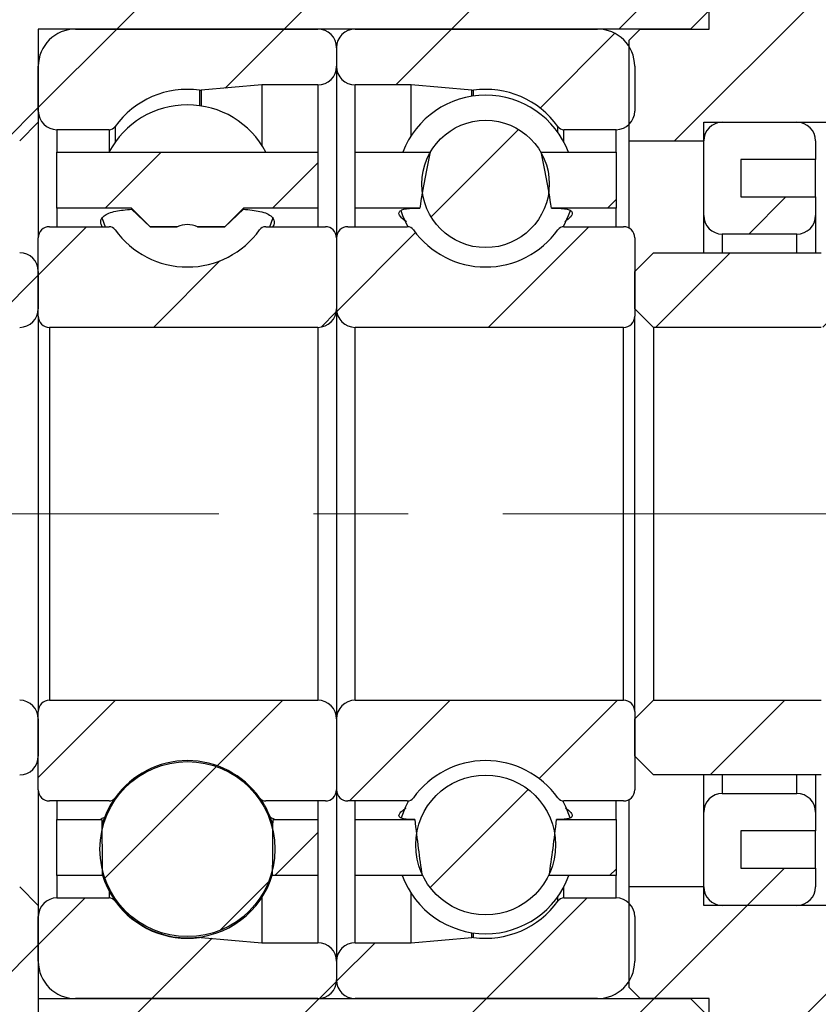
# Model space of a CAD drawing. Header units: millimetres. Extents: x 20 to 351, y 42 to 192.
# Tile 4 of 12: x 50 to 71, y 76 to 102. Entities that reach past the tile are written whole.
import ezdxf

# ---------------------------------------------------------------- set-up
doc = ezdxf.new("R2010")
doc.units = ezdxf.units.MM
doc.linetypes.add('CENTERX2', pattern=[20.32, 12.7, -2.54, 2.54, -2.54])
doc.layers.add('FORMAT', color=7, linetype='Continuous')
doc.styles.add('SLDTEXTSTYLE0', font='TXT', dxfattribs={"width": 0.75})
doc.dimstyles.new('SLDDIMSTYLE2', dxfattribs={"dimtxt": 3.5, "dimasz": 2.5, "dimexe": 0, "dimexo": 0.0625, "dimgap": 0.875, "dimtad": 1, "dimrnd": 1e-09, "dimzin": 12, "dimdsep": 46, "dimtxsty": 'SLDTEXTSTYLE0', "dimsah": 1, "dimcen": 0.09, "dimadec": 0, "dimazin": 3, "dimtfac": 1, "dimtmove": 0, "dimatfit": 0, "dimfxl": 1, "dimfrac": 2, "dimtolj": 1, "dimtzin": 12, "dimarcsym": 0})
doc.dimstyles.new('SLDDIMSTYLE4', dxfattribs={"dimtxt": 3.5, "dimasz": 2.5, "dimexe": 0, "dimexo": 0.0625, "dimgap": 0.875, "dimtad": 1, "dimdec": 1, "dimrnd": 1e-09, "dimzin": 12, "dimdsep": 46, "dimtxsty": 'SLDTEXTSTYLE0', "dimsah": 1, "dimcen": 0.09, "dimadec": 0, "dimazin": 3, "dimtfac": 1, "dimtdec": 1, "dimtmove": 0, "dimatfit": 0, "dimfxl": 1, "dimfrac": 2, "dimtolj": 1, "dimtzin": 12, "dimarcsym": 0})
doc.dimstyles.new('SLDDIMSTYLE5', dxfattribs={"dimtxt": 3.5, "dimasz": 2.5, "dimexe": 0, "dimexo": 0.0625, "dimgap": 0.875, "dimtad": 1, "dimdec": 1, "dimrnd": 1e-09, "dimzin": 12, "dimdsep": 46, "dimtxsty": 'SLDTEXTSTYLE0', "dimsah": 1, "dimcen": 0.09, "dimadec": 0, "dimazin": 3, "dimtfac": 1, "dimtdec": 1, "dimtofl": 0, "dimtmove": 0, "dimatfit": 3, "dimfxl": 1, "dimfrac": 2, "dimtolj": 1, "dimtzin": 12, "dimarcsym": 0})

# ---------------------------------------------------------------- blocks, each defined once
blk = doc.blocks.new('_D_12')
at = {"layer": 'FORMAT', "color": 7}
for p, q in [((72.459, 114.957), (72.459, 131.97)), ((79.959, 99.157), (79.959, 131.97)), ((72.459, 130.97), (66.959, 130.97)), ((72.459, 130.97), (79.959, 130.97)), ((79.959, 130.97), (85.459, 130.97))]:
    blk.add_line(p, q, dxfattribs=at)
for centre, start, end in [((79.088, 133.748), 153.4349, 206.5651), ((74.44, 133.748), 333.4349, 26.5651)]:
    blk.add_arc(centre, 6.212, start, end, dxfattribs=at)
for points in [[(72.459, 130.97), (69.959, 131.22), (69.959, 130.72)], [(79.959, 130.97), (82.459, 130.72), (82.459, 131.22)]]:
    blk.add_solid(points, dxfattribs=at)
at = {"layer": 'FORMAT', "color": 7, "insert": (73.531, 135.482), "char_height": 3.5, "attachment_point": 1, "style": 'SLDTEXTSTYLE0'}
blk.add_mtext('7.5', dxfattribs=at)
blk = doc.blocks.new('_D_16')
at = {"layer": 'FORMAT', "color": 7}
for p, q in [((50.459, 75.957), (50.459, 54.09)), ((45.459, 71.457), (45.459, 54.09)), ((45.459, 55.09), (39.898, 55.09)), ((45.459, 55.09), (50.459, 55.09)), ((50.459, 55.09), (55.959, 55.09))]:
    blk.add_line(p, q, dxfattribs=at)
for points in [[(45.459, 55.09), (42.959, 55.34), (42.959, 54.84)], [(50.459, 55.09), (52.959, 54.84), (52.959, 55.34)]]:
    blk.add_solid(points, dxfattribs=at)
at = {"layer": 'FORMAT', "color": 7, "insert": (39.898, 59.602), "char_height": 3.5, "attachment_point": 1, "style": 'SLDTEXTSTYLE0'}
blk.add_mtext('5', dxfattribs=at)
blk = doc.blocks.new('_D_19')
at = {"layer": 'FORMAT', "color": 7}
for p, q in [((79.959, 78.757), (79.959, 54.09)), ((50.459, 74.957), (50.459, 54.09)), ((50.459, 55.09), (79.959, 55.09))]:
    blk.add_line(p, q, dxfattribs=at)
for points in [[(50.459, 55.09), (52.959, 54.84), (52.959, 55.34)], [(79.959, 55.09), (77.459, 55.34), (77.459, 54.84)]]:
    blk.add_solid(points, dxfattribs=at)
at = {"layer": 'FORMAT', "color": 7, "insert": (59.096, 59.602), "char_height": 3.5, "attachment_point": 1, "style": 'SLDTEXTSTYLE0'}
blk.add_mtext('29.5', dxfattribs=at)

msp = doc.modelspace()

# ---------------------------------------------------------------- hatches: boundary and pattern name
at = {"linetype": 'Continuous', "lineweight": 18}
h = msp.add_hatch(dxfattribs=at)
h.set_pattern_fill('ANSI31', style=0)
h.paths.add_polyline_path([(45.45928, 99.95714), (45.95928, 99.45714), (49.45928, 99.45714), (49.45928, 98.95714), (49.95928, 98.95714), (50.45928, 99.45714), (50.45928, 101.95714), (67.95928, 101.95714), (68.45928, 102.45714), (68.45928, 107.20714), (67.95928, 107.70714), (62.95928, 107.70714), (62.45928, 107.20714), (62.45928, 105.95714), (45.95928, 105.95714), (45.45928, 105.45714)], flags=0)
h = msp.add_hatch(dxfattribs=at)
h.set_pattern_fill('ANSI31', style=0)
h.paths.add_polyline_path([(68.45928, 105.95714), (68.45928, 101.95714), (66.60928, 101.95714), (66.30928, 101.65714), (66.30928, 98.95714), (68.30928, 98.95714), (68.30928, 99.45714), (72.45928, 99.45714), (72.45928, 105.95714)], flags=0)
h = msp.add_hatch(dxfattribs=at)
h.set_pattern_fill('ANSI31', style=0)
edge = h.paths.add_edge_path(flags=0)
edge.add_arc((57.95928, 101.45714), 0.5, 0, 90)
edge.add_line((57.95928, 101.95714), (51.45928, 101.95714))
edge.add_arc((51.45928, 100.95714), 1, 90, 180)
edge.add_line((50.45928, 100.95714), (50.45928, 99.75714))
edge.add_arc((50.95928, 99.75714), 0.5, 180, 270)
edge.add_line((50.95928, 99.25714), (52.35861, 99.25714))
edge.add_arc((52.35861, 99.45714), 0.2, 270, 324.47108)
edge.add_arc((54.45928, 97.95714), 2.38125, 82.107253, 144.47108, ccw=False)
edge.add_arc((54.81374, 100.51394), 0.2, 262.107253, 275)
edge.add_line((54.83117, 100.3147), (56.45928, 100.45714))
edge.add_line((56.45928, 100.45714), (57.95928, 100.45714))
edge.add_arc((57.95928, 100.95714), 0.5, 270, 360)
edge.add_line((58.45928, 100.95714), (58.45928, 101.45714))
h = msp.add_hatch(dxfattribs=at)
h.set_pattern_fill('ANSI31', style=0)
edge = h.paths.add_edge_path(flags=0)
edge.add_arc((58.95928, 101.45714), 0.5, 90, 180)
edge.add_line((58.45928, 101.45714), (58.45928, 100.95714))
edge.add_arc((58.95928, 100.95714), 0.5, 180, 270)
edge.add_line((58.95928, 100.45714), (60.45928, 100.45714))
edge.add_line((60.45928, 100.45714), (62.0874, 100.3147))
edge.add_arc((62.10483, 100.51394), 0.2, 265, 277.892747)
edge.add_arc((62.45928, 97.95714), 2.38125, 35.52892, 97.892747, ccw=False)
edge.add_arc((64.55996, 99.45714), 0.2, 215.52892, 270)
edge.add_line((64.55996, 99.25714), (65.95928, 99.25714))
edge.add_arc((65.95928, 99.75714), 0.5, 270, 360)
edge.add_line((66.45928, 99.75714), (66.45928, 100.95714))
edge.add_arc((65.45928, 100.95714), 1, 0, 90)
edge.add_line((65.45928, 101.95714), (58.95928, 101.95714))
h = msp.add_hatch(dxfattribs=at)
h.set_pattern_fill('ANSI31', style=0)
edge = h.paths.add_edge_path(flags=0)
edge.add_arc((62.45928, 97.803), 1.7087, 0, 360)
h = msp.add_hatch(dxfattribs=at)
h.set_pattern_fill('ANSI31', style=0)
edge = h.paths.add_edge_path(flags=0)
edge.add_line((71.30928, 97.45714), (69.30928, 97.45714))
edge.add_line((69.30928, 97.45714), (69.30928, 98.45714))
edge.add_line((69.30928, 98.45714), (71.30928, 98.45714))
edge.add_line((71.30928, 98.45714), (71.30928, 98.95714))
edge.add_arc((70.80928, 98.95714), 0.5, 0, 90)
edge.add_line((70.80928, 99.45714), (68.80928, 99.45714))
edge.add_arc((68.80928, 98.95714), 0.5, 90, 180)
edge.add_line((68.30928, 98.95714), (68.30928, 96.95714))
edge.add_arc((68.80928, 96.95714), 0.5, 180, 270)
edge.add_line((68.80928, 96.45714), (70.80928, 96.45714))
edge.add_arc((70.80928, 96.95714), 0.5, 270, 360)
edge.add_line((71.30928, 96.95714), (71.30928, 97.45714))
h = msp.add_hatch(dxfattribs=at)
h.set_pattern_fill('ANSI31', style=0)
edge = h.paths.add_edge_path(flags=0)
edge.add_line((57.95928, 97.15714), (57.95928, 98.65714))
edge.add_line((57.95928, 98.65714), (50.95928, 98.65714))
edge.add_line((50.95928, 98.65714), (50.95928, 97.15714))
edge.add_line((50.95928, 97.15714), (52.95928, 97.15714))
edge.add_line((52.95928, 97.15714), (53.45928, 96.65714))
edge.add_line((53.45928, 96.65714), (54.18534, 96.65714))
edge.add_ellipse((54.45928, 88.95714), major_axis=(0, 7.75401), ratio=0.29984479, start_angle=-2.037559, end_angle=2.037559, ccw=False)
edge.add_line((54.73323, 96.65714), (55.45928, 96.65714))
edge.add_line((55.45928, 96.65714), (55.95928, 97.15714))
edge.add_line((55.95928, 97.15714), (57.95928, 97.15714))
h = msp.add_hatch(dxfattribs=at)
h.set_pattern_fill('ANSI31', style=0)
edge = h.paths.add_edge_path(flags=0)
edge.add_line((58.95928, 97.15714), (60.69231, 97.15714))
edge.add_ellipse((62.45928, 88.95714), major_axis=(0, 12.61662), ratio=0.18428074, start_angle=8.714014, end_angle=12.160415, ccw=False)
edge.add_line((60.97255, 98.65714), (58.95928, 98.65714))
edge.add_line((58.95928, 98.65714), (58.95928, 97.15714))
h = msp.add_hatch(dxfattribs=at)
h.set_pattern_fill('ANSI31', style=0)
edge = h.paths.add_edge_path(flags=0)
edge.add_line((65.95928, 97.15714), (65.95928, 98.65714))
edge.add_line((65.95928, 98.65714), (63.94602, 98.65714))
edge.add_ellipse((62.45928, 88.95714), major_axis=(0, 12.61662), ratio=0.18428074, start_angle=347.839585, end_angle=351.285986, ccw=False)
edge.add_line((64.22626, 97.15714), (65.95928, 97.15714))
h = msp.add_hatch(dxfattribs=at)
h.set_pattern_fill('ANSI31', style=0)
edge = h.paths.add_edge_path(flags=0)
edge.add_arc((50.75928, 94.25714), 0.3, 180, 270)
edge.add_line((50.75928, 93.95714), (57.95928, 93.95714))
edge.add_arc((57.95928, 94.45714), 0.5, 270, 360)
edge.add_line((58.45928, 94.45714), (58.45928, 96.35714))
edge.add_arc((58.15928, 96.35714), 0.3, 0, 90)
edge.add_line((58.15928, 96.65714), (56.55996, 96.65714))
edge.add_arc((56.55996, 96.45714), 0.2, 90, 144.47108)
edge.add_arc((54.45928, 97.95714), 2.38125, 215.52892, 324.47108, ccw=False)
edge.add_arc((52.35861, 96.45714), 0.2, 35.52892, 90)
edge.add_line((52.35861, 96.65714), (50.75928, 96.65714))
edge.add_arc((50.75928, 96.35714), 0.3, 90, 180)
edge.add_line((50.45928, 96.35714), (50.45928, 94.25714))
h = msp.add_hatch(dxfattribs=at)
h.set_pattern_fill('ANSI31', style=0)
edge = h.paths.add_edge_path(flags=0)
edge.add_arc((66.15928, 94.25714), 0.3, 270, 360)
edge.add_line((66.45928, 94.25714), (66.45928, 96.35714))
edge.add_arc((66.15928, 96.35714), 0.3, 0, 90)
edge.add_line((66.15928, 96.65714), (64.55996, 96.65714))
edge.add_arc((64.55996, 96.45714), 0.2, 90, 144.47108)
edge.add_arc((62.45928, 97.95714), 2.38125, 215.52892, 324.47108, ccw=False)
edge.add_arc((60.35861, 96.45714), 0.2, 35.52892, 90)
edge.add_line((60.35861, 96.65714), (58.75928, 96.65714))
edge.add_arc((58.75928, 96.35714), 0.3, 90, 180)
edge.add_line((58.45928, 96.35714), (58.45928, 94.45714))
edge.add_arc((58.95928, 94.45714), 0.5, 180, 270)
edge.add_line((58.95928, 93.95714), (66.15928, 93.95714))
h = msp.add_hatch(dxfattribs=at)
h.set_pattern_fill('ANSI31', style=0)
edge = h.paths.add_edge_path(flags=0)
edge.add_line((44.95928, 95.45714), (44.95928, 94.45714))
edge.add_line((44.95928, 94.45714), (45.45928, 93.95714))
edge.add_line((45.45928, 93.95714), (49.95928, 93.95714))
edge.add_arc((49.95928, 94.45714), 0.5, 270, 360)
edge.add_line((50.45928, 94.45714), (50.45928, 95.45714))
edge.add_arc((49.95928, 95.45714), 0.5, 0, 90)
edge.add_line((49.95928, 95.95714), (45.45928, 95.95714))
edge.add_line((45.45928, 95.95714), (44.95928, 95.45714))
h = msp.add_hatch(dxfattribs=at)
h.set_pattern_fill('ANSI31', style=0)
edge = h.paths.add_edge_path(flags=0)
edge.add_line((66.45928, 95.45714), (66.45928, 94.45714))
edge.add_line((66.45928, 94.45714), (66.95928, 93.95714))
edge.add_line((66.95928, 93.95714), (71.45928, 93.95714))
edge.add_arc((71.45928, 94.45714), 0.5, 270, 360)
edge.add_line((71.95928, 94.45714), (71.95928, 95.45714))
edge.add_arc((71.45928, 95.45714), 0.5, 0, 90)
edge.add_line((71.45928, 95.95714), (66.95928, 95.95714))
edge.add_line((66.95928, 95.95714), (66.45928, 95.45714))
h = msp.add_hatch(dxfattribs=at)
h.set_pattern_fill('ANSI31', style=0)
edge = h.paths.add_edge_path(flags=0)
edge.add_line((49.95928, 83.95714), (45.45928, 83.95714))
edge.add_line((45.45928, 83.95714), (44.95928, 83.45714))
edge.add_line((44.95928, 83.45714), (44.95928, 82.45714))
edge.add_line((44.95928, 82.45714), (45.45928, 81.95714))
edge.add_line((45.45928, 81.95714), (49.95928, 81.95714))
edge.add_arc((49.95928, 82.45714), 0.5, 270, 360)
edge.add_line((50.45928, 82.45714), (50.45928, 83.45714))
edge.add_arc((49.95928, 83.45714), 0.5, 0, 90)
h = msp.add_hatch(dxfattribs=at)
h.set_pattern_fill('ANSI31', style=0)
edge = h.paths.add_edge_path(flags=0)
edge.add_arc((50.75928, 83.65714), 0.3, 90, 180)
edge.add_line((50.45928, 83.65714), (50.45928, 81.55714))
edge.add_arc((50.75928, 81.55714), 0.3, 180, 270)
edge.add_line((50.75928, 81.25714), (52.35861, 81.25714))
edge.add_arc((52.35861, 81.45714), 0.2, 270, 324.47108)
edge.add_arc((54.45928, 79.95714), 2.38125, 35.52892, 144.47108, ccw=False)
edge.add_arc((56.55996, 81.45714), 0.2, 215.52892, 270)
edge.add_line((56.55996, 81.25714), (58.15928, 81.25714))
edge.add_arc((58.15928, 81.55714), 0.3, 270, 360)
edge.add_line((58.45928, 81.55714), (58.45928, 83.45714))
edge.add_arc((57.95928, 83.45714), 0.5, 0, 90)
edge.add_line((57.95928, 83.95714), (50.75928, 83.95714))
h = msp.add_hatch(dxfattribs=at)
h.set_pattern_fill('ANSI31', style=0)
edge = h.paths.add_edge_path(flags=0)
edge.add_arc((66.15928, 83.65714), 0.3, 0, 90)
edge.add_line((66.15928, 83.95714), (58.95928, 83.95714))
edge.add_arc((58.95928, 83.45714), 0.5, 90, 180)
edge.add_line((58.45928, 83.45714), (58.45928, 81.55714))
edge.add_arc((58.75928, 81.55714), 0.3, 180, 270)
edge.add_line((58.75928, 81.25714), (60.35861, 81.25714))
edge.add_arc((60.35861, 81.45714), 0.2, 270, 324.47108)
edge.add_arc((62.45928, 79.95714), 2.38125, 35.52892, 144.47108, ccw=False)
edge.add_arc((64.55996, 81.45714), 0.2, 215.52892, 270)
edge.add_line((64.55996, 81.25714), (66.15928, 81.25714))
edge.add_arc((66.15928, 81.55714), 0.3, 270, 360)
edge.add_line((66.45928, 81.55714), (66.45928, 83.65714))
h = msp.add_hatch(dxfattribs=at)
h.set_pattern_fill('ANSI31', style=0)
edge = h.paths.add_edge_path(flags=0)
edge.add_line((71.45928, 83.95714), (66.95928, 83.95714))
edge.add_line((66.95928, 83.95714), (66.45928, 83.45714))
edge.add_line((66.45928, 83.45714), (66.45928, 82.45714))
edge.add_line((66.45928, 82.45714), (66.95928, 81.95714))
edge.add_line((66.95928, 81.95714), (71.45928, 81.95714))
edge.add_arc((71.45928, 82.45714), 0.5, 270, 360)
edge.add_line((71.95928, 82.45714), (71.95928, 83.45714))
edge.add_arc((71.45928, 83.45714), 0.5, 0, 90)
h = msp.add_hatch(dxfattribs=at)
h.set_pattern_fill('ANSI31', style=0)
edge = h.paths.add_edge_path(flags=0)
edge.add_arc((54.45928, 79.96606), 2.3473, 0, 360)
h = msp.add_hatch(dxfattribs=at)
h.set_pattern_fill('ANSI31', style=0)
edge = h.paths.add_edge_path(flags=0)
edge.add_arc((62.45928, 80.0775), 1.87574, 0, 360)
h = msp.add_hatch(dxfattribs=at)
h.set_pattern_fill('ANSI31', style=0)
edge = h.paths.add_edge_path(flags=0)
edge.add_line((69.30928, 80.45714), (71.30928, 80.45714))
edge.add_line((71.30928, 80.45714), (71.30928, 80.95714))
edge.add_arc((70.80928, 80.95714), 0.5, 0, 90)
edge.add_line((70.80928, 81.45714), (68.80928, 81.45714))
edge.add_arc((68.80928, 80.95714), 0.5, 90, 180)
edge.add_line((68.30928, 80.95714), (68.30928, 78.95714))
edge.add_arc((68.80928, 78.95714), 0.5, 180, 270)
edge.add_line((68.80928, 78.45714), (70.80928, 78.45714))
edge.add_arc((70.80928, 78.95714), 0.5, 270, 360)
edge.add_line((71.30928, 78.95714), (71.30928, 79.45714))
edge.add_line((71.30928, 79.45714), (69.30928, 79.45714))
edge.add_line((69.30928, 79.45714), (69.30928, 80.45714))
h = msp.add_hatch(dxfattribs=at)
h.set_pattern_fill('ANSI31', style=0)
edge = h.paths.add_edge_path(flags=0)
edge.add_line((50.95928, 80.75714), (50.95928, 79.25714))
edge.add_line((50.95928, 79.25714), (52.17474, 79.25714))
edge.add_ellipse((54.45928, 88.95714), major_axis=(0, -52.22234), ratio=0.04452118, start_angle=344.356723, end_angle=346.747236, ccw=False)
edge.add_line((52.16313, 80.75714), (50.95928, 80.75714))
h = msp.add_hatch(dxfattribs=at)
h.set_pattern_fill('ANSI31', style=0)
edge = h.paths.add_edge_path(flags=0)
edge.add_line((57.95928, 80.75714), (56.75544, 80.75714))
edge.add_ellipse((54.45928, 88.95714), major_axis=(0, -52.22234), ratio=0.04452118, start_angle=13.252764, end_angle=15.643277, ccw=False)
edge.add_line((56.74383, 79.25714), (57.95928, 79.25714))
edge.add_line((57.95928, 79.25714), (57.95928, 80.75714))
h = msp.add_hatch(dxfattribs=at)
h.set_pattern_fill('ANSI31', style=0)
edge = h.paths.add_edge_path(flags=0)
edge.add_line((60.55686, 80.75714), (58.95928, 80.75714))
edge.add_line((58.95928, 80.75714), (58.95928, 79.25714))
edge.add_line((58.95928, 79.25714), (60.75462, 79.25714))
edge.add_ellipse((62.45928, 88.95714), major_axis=(0, -14.26421), ratio=0.16299534, start_angle=346.938271, end_angle=350.032682, ccw=False)
h = msp.add_hatch(dxfattribs=at)
h.set_pattern_fill('ANSI31', style=0)
edge = h.paths.add_edge_path(flags=0)
edge.add_line((65.95928, 79.25714), (65.95928, 80.75714))
edge.add_line((65.95928, 80.75714), (64.36171, 80.75714))
edge.add_ellipse((62.45928, 88.95714), major_axis=(0, -14.26421), ratio=0.16299534, start_angle=9.967318, end_angle=13.061729, ccw=False)
edge.add_line((64.16395, 79.25714), (65.95928, 79.25714))
h = msp.add_hatch(dxfattribs=at)
h.set_pattern_fill('ANSI31', style=0)
h.paths.add_polyline_path([(49.45928, 78.95714), (49.45928, 78.45714), (45.95928, 78.45714), (45.45928, 77.95714), (45.45928, 72.45714), (45.95928, 71.95714), (62.45928, 71.95714), (62.45928, 70.70714), (62.95928, 70.20714), (67.95928, 70.20714), (68.45928, 70.70714), (68.45928, 75.45714), (67.95928, 75.95714), (50.45928, 75.95714), (50.45928, 78.45714), (49.95928, 78.95714)], flags=0)
h = msp.add_hatch(dxfattribs=at)
h.set_pattern_fill('ANSI31', style=0)
h.paths.add_polyline_path([(68.45928, 75.95714), (68.45928, 71.95714), (72.45928, 71.95714), (72.45928, 78.45714), (68.30928, 78.45714), (68.30928, 78.95714), (66.30928, 78.95714), (66.30928, 76.25714), (66.60928, 75.95714)], flags=0)
h = msp.add_hatch(dxfattribs=at)
h.set_pattern_fill('ANSI31', style=0)
edge = h.paths.add_edge_path(flags=0)
edge.add_arc((57.95928, 76.45714), 0.5, 270, 360)
edge.add_line((58.45928, 76.45714), (58.45928, 76.95714))
edge.add_arc((57.95928, 76.95714), 0.5, 360, 450)
edge.add_line((57.95928, 77.45714), (56.45928, 77.45714))
edge.add_line((56.45928, 77.45714), (54.83117, 77.59958))
edge.add_arc((54.81374, 77.40034), 0.2, 85, 97.892747)
edge.add_arc((54.45928, 79.95714), 2.38125, 215.52892, 277.892747, ccw=False)
edge.add_arc((52.35861, 78.45714), 0.2, 35.52892, 90)
edge.add_line((52.35861, 78.65714), (50.95928, 78.65714))
edge.add_arc((50.95928, 78.15714), 0.5, 90, 180)
edge.add_line((50.45928, 78.15714), (50.45928, 76.95714))
edge.add_arc((51.45928, 76.95714), 1, 180, 270)
edge.add_line((51.45928, 75.95714), (57.95928, 75.95714))
h = msp.add_hatch(dxfattribs=at)
h.set_pattern_fill('ANSI31', style=0)
edge = h.paths.add_edge_path(flags=0)
edge.add_arc((58.95928, 76.45714), 0.5, 180, 270)
edge.add_line((58.95928, 75.95714), (65.45928, 75.95714))
edge.add_arc((65.45928, 76.95714), 1, 270, 360)
edge.add_line((66.45928, 76.95714), (66.45928, 78.15714))
edge.add_arc((65.95928, 78.15714), 0.5, 0, 90)
edge.add_line((65.95928, 78.65714), (64.55996, 78.65714))
edge.add_arc((64.55996, 78.45714), 0.2, 90, 144.47108)
edge.add_arc((62.45928, 79.95714), 2.38125, 262.107253, 324.47108, ccw=False)
edge.add_arc((62.10483, 77.40034), 0.2, 82.107253, 95)
edge.add_line((62.0874, 77.59958), (60.45928, 77.45714))
edge.add_line((60.45928, 77.45714), (58.95928, 77.45714))
edge.add_arc((58.95928, 76.95714), 0.5, 90, 180)
edge.add_line((58.45928, 76.95714), (58.45928, 76.45714))

# ---------------------------------------------------------------- linework, layer by layer
at = {"color": 7, "linetype": 'Continuous', "lineweight": 25}
for p, q in [((68.45928, 101.95714), (68.45928, 105.95714)), ((67.95928, 101.95714), (68.45928, 102.45714)), ((67.95928, 101.95714), (50.45929, 101.95714)), ((50.45929, 101.95714), (50.45929, 99.45714)), ((51.45928, 101.95714), (57.95928, 101.95714)), ((58.95928, 101.95714), (65.45928, 101.95714)), ((66.60928, 101.95714), (66.30928, 101.65714)), ((66.60928, 101.95714), (68.45928, 101.95714)), ((66.30928, 98.95714), (66.30928, 101.65714)), ((58.45928, 101.45714), (58.45928, 100.95714)), ((50.45929, 99.75714), (50.45929, 100.95714)), ((58.45928, 100.95714), (58.45928, 96.35714)), ((66.45928, 100.95714), (66.45928, 99.75714)), ((56.45928, 100.45714), (54.83117, 100.3147)), ((56.45928, 100.45714), (56.45928, 98.83545)), ((57.95928, 100.45714), (56.45928, 100.45714)), ((60.45928, 100.45714), (58.95928, 100.45714)), ((60.45928, 99.09542), (60.45928, 100.45714)), ((62.0874, 100.3147), (60.45928, 100.45714)), ((49.95928, 98.95714), (50.45929, 99.45714)), ((50.45929, 99.45714), (50.45929, 96.35714)), ((68.30928, 99.45714), (72.45928, 99.45714)), ((68.30928, 98.95714), (68.30928, 99.45714)), ((68.80928, 99.45714), (70.80928, 99.45714)), ((52.35861, 99.25714), (50.95928, 99.25714)), ((65.95928, 99.25714), (64.55996, 99.25714)), ((66.30928, 98.95714), (68.30928, 98.95714)), ((66.30928, 96.61695), (66.30928, 98.95714)), ((68.30928, 96.95714), (68.30928, 98.95714)), ((71.30928, 98.95714), (71.30928, 98.45714)), ((50.95928, 98.65714), (57.95928, 98.65714)), ((50.95928, 97.15714), (50.95928, 98.65714)), ((57.95928, 98.65714), (57.95928, 97.15714)), ((58.95928, 98.65714), (60.97255, 98.65714)), ((58.95928, 97.15714), (58.95928, 98.65714)), ((63.94602, 98.65714), (65.95928, 98.65714)), ((65.95928, 98.65714), (65.95928, 97.15714)), ((71.30928, 98.45714), (69.30928, 98.45714)), ((69.30928, 98.45714), (69.30928, 97.45714)), ((71.30928, 97.45714), (71.30928, 98.45714)), ((69.30928, 97.45714), (71.30928, 97.45714)), ((71.30928, 97.45714), (71.30928, 96.95714)), ((52.95928, 97.15714), (50.95928, 97.15714)), ((50.95928, 97.15714), (50.95928, 96.65714)), ((52.95928, 97.15714), (52.95928, 97.12672)), ((53.45928, 96.65714), (52.95928, 97.15714)), ((52.95928, 97.12672), (53.45928, 96.65402)), ((55.95928, 97.15714), (55.45928, 96.65714)), ((55.45928, 96.65402), (55.95928, 97.12672)), ((55.95928, 97.15714), (55.95928, 97.12672)), ((57.95928, 97.15714), (55.95928, 97.15714)), ((57.95928, 97.15714), (57.95928, 96.65714)), ((60.69231, 97.15714), (58.95928, 97.15714)), ((58.95928, 96.65714), (58.95928, 97.15714)), ((65.95928, 97.15714), (64.22626, 97.15714)), ((65.95928, 96.65714), (65.95928, 97.15714)), ((68.30928, 95.95714), (68.30928, 96.95714)), ((71.30928, 96.95714), (71.30928, 95.95714)), ((50.75928, 96.65714), (52.35861, 96.65714)), ((54.18534, 96.65714), (53.45928, 96.65714)), ((53.45928, 96.65714), (53.45928, 96.65402)), ((55.45928, 96.65714), (54.73323, 96.65714)), ((55.45928, 96.65714), (55.45928, 96.65402)), ((56.55996, 96.65714), (58.15928, 96.65714)), ((58.75928, 96.65714), (60.35861, 96.65714)), ((64.55996, 96.65714), (66.15928, 96.65714)), ((70.80928, 96.45714), (68.80928, 96.45714)), ((50.45929, 94.25714), (50.45929, 96.35714)), ((58.45928, 96.35714), (58.45928, 94.45714)), ((66.45928, 96.35714), (66.45928, 94.25714)), ((66.95928, 95.95714), (66.45928, 95.45714)), ((66.95928, 95.95714), (71.45928, 95.95714)), ((50.45929, 95.45714), (50.45929, 94.45714)), ((66.45928, 94.45714), (66.45928, 95.45714)), ((50.45929, 94.25714), (50.45929, 83.65714)), ((58.45928, 94.45714), (58.45928, 83.45714)), ((66.45928, 94.45714), (66.95928, 93.95714)), ((66.45928, 83.65714), (66.45928, 94.25714)), ((50.75928, 93.95714), (50.75928, 83.95714)), ((57.95928, 93.95714), (50.75928, 93.95714)), ((57.95928, 93.95714), (57.95928, 83.95714)), ((58.95928, 83.95714), (58.95928, 93.95714)), ((66.15928, 93.95714), (58.95928, 93.95714)), ((66.15928, 83.95714), (66.15928, 93.95714)), ((66.95928, 93.95714), (66.95928, 83.95714)), ((71.45928, 93.95714), (66.95928, 93.95714)), ((50.75928, 83.95714), (57.95928, 83.95714)), ((58.95928, 83.95714), (66.15928, 83.95714)), ((66.95928, 83.95714), (66.45928, 83.45714)), ((66.95928, 83.95714), (71.45928, 83.95714)), ((50.45929, 81.55714), (50.45929, 83.65714)), ((50.45929, 83.45714), (50.45929, 82.45714)), ((58.45928, 83.45714), (58.45928, 81.55714)), ((66.45928, 83.65714), (66.45928, 81.55714)), ((66.45928, 82.45714), (66.45928, 83.45714)), ((66.45928, 82.45714), (66.95928, 81.95714)), ((71.45928, 81.95714), (66.95928, 81.95714)), ((68.30928, 80.95714), (68.30928, 81.95714)), ((71.30928, 81.95714), (71.30928, 80.95714)), ((50.45929, 81.55714), (50.45929, 78.45714)), ((58.45928, 81.55714), (58.45928, 76.95714)), ((68.80928, 81.45714), (70.80928, 81.45714)), ((52.35861, 81.25714), (50.75928, 81.25714)), ((50.95928, 81.25714), (50.95928, 80.75714)), ((58.15928, 81.25714), (56.55996, 81.25714)), ((57.95928, 81.25714), (57.95928, 80.75714)), ((60.35861, 81.25714), (58.75928, 81.25714)), ((58.95928, 80.75714), (58.95928, 81.25714)), ((66.15928, 81.25714), (64.55996, 81.25714)), ((65.95928, 80.75714), (65.95928, 81.25714)), ((66.30928, 78.95714), (66.30928, 81.29733)), ((68.30928, 78.95714), (68.30928, 80.95714)), ((71.30928, 80.95714), (71.30928, 80.45714)), ((50.95928, 80.75714), (52.16312, 80.75714)), ((50.95928, 79.25714), (50.95928, 80.75714)), ((56.75544, 80.75714), (57.95928, 80.75714)), ((57.95928, 80.75714), (57.95928, 79.25714)), ((58.95928, 80.75714), (60.55686, 80.75714)), ((58.95928, 79.25714), (58.95928, 80.75714)), ((64.36171, 80.75714), (65.95928, 80.75714)), ((65.95928, 80.75714), (65.95928, 79.25714)), ((71.30928, 80.45714), (69.30928, 80.45714)), ((69.30928, 80.45714), (69.30928, 79.45714)), ((71.30928, 79.45714), (71.30928, 80.45714)), ((52.17474, 79.25714), (50.95928, 79.25714)), ((57.95928, 79.25714), (56.74382, 79.25714)), ((60.75462, 79.25714), (58.95928, 79.25714)), ((65.95928, 79.25714), (64.16395, 79.25714)), ((69.30928, 79.45714), (71.30928, 79.45714)), ((71.30928, 79.45714), (71.30928, 78.95714)), ((50.45929, 78.45714), (49.95928, 78.95714)), ((68.30928, 78.95714), (66.30928, 78.95714)), ((66.30928, 76.25714), (66.30928, 78.95714)), ((68.30928, 78.45714), (68.30928, 78.95714)), ((60.45928, 77.45714), (60.45928, 78.78508)), ((50.45929, 78.45714), (50.45929, 75.95714)), ((50.95928, 78.65714), (52.35861, 78.65714)), ((56.45928, 78.67364), (56.45928, 77.45714)), ((64.55996, 78.65714), (65.95928, 78.65714)), ((72.45928, 78.45714), (68.30928, 78.45714)), ((70.80928, 78.45714), (68.80928, 78.45714)), ((50.45929, 76.95714), (50.45929, 78.15714)), ((66.45928, 78.15714), (66.45928, 76.95714)), ((54.83117, 77.59958), (56.45928, 77.45714)), ((56.45928, 77.45714), (57.95928, 77.45714)), ((58.95928, 77.45714), (60.45928, 77.45714)), ((60.45928, 77.45714), (62.0874, 77.59958)), ((58.45928, 76.95714), (58.45928, 76.45714)), ((66.30928, 76.25714), (66.60928, 75.95714)), ((50.45929, 75.95714), (67.95928, 75.95714)), ((57.95928, 75.95714), (51.45928, 75.95714)), ((65.45928, 75.95714), (58.95928, 75.95714)), ((68.45928, 75.95714), (66.60928, 75.95714)), ((68.45928, 75.45714), (67.95928, 75.95714)), ((68.45928, 71.95714), (68.45928, 75.95714))]:
    msp.add_line(p, q, dxfattribs=at)
at = {"color": 8, "linetype": 'Continuous', "lineweight": 25}
for p, q in [((57.95928, 100.45714), (57.95928, 98.65714)), ((58.95928, 98.65714), (58.95928, 100.45714)), ((54.78628, 100.31583), (54.78628, 99.90172)), ((54.83117, 100.3147), (54.83117, 99.89506)), ((62.0874, 100.15503), (62.0874, 100.3147)), ((62.13229, 100.16169), (62.13229, 100.31583)), ((52.52137, 99.34092), (52.52137, 98.92681)), ((64.3972, 99.18678), (64.3972, 99.34092)), ((50.95928, 99.25714), (50.95928, 98.65714)), ((52.35861, 99.25714), (52.35861, 98.66441)), ((64.55996, 98.92439), (64.55996, 99.25714)), ((65.95928, 98.65714), (65.95928, 99.25714)), ((68.80928, 96.45714), (68.80928, 95.95714)), ((70.80928, 95.95714), (70.80928, 96.45714)), ((68.80928, 81.95714), (68.80928, 81.45714)), ((70.80928, 81.45714), (70.80928, 81.95714)), ((50.95928, 79.25714), (50.95928, 78.65714)), ((57.95928, 79.25714), (57.95928, 77.45714)), ((58.95928, 77.45714), (58.95928, 79.25714)), ((65.95928, 78.65714), (65.95928, 79.25714)), ((64.55996, 78.65714), (64.55996, 78.95611)), ((52.35861, 78.84468), (52.35861, 78.65714)), ((64.3972, 78.57336), (64.3972, 78.69372)), ((52.52137, 78.58229), (52.52137, 78.57336)), ((62.0874, 77.59958), (62.0874, 77.72547)), ((62.13229, 77.59845), (62.13229, 77.71881)), ((54.78628, 77.60737), (54.78628, 77.59845)), ((54.83117, 77.61403), (54.83117, 77.59958))]:
    msp.add_line(p, q, dxfattribs=at)
at = {"color": 7, "linetype": 'Continuous', "lineweight": 25, "flags": 128}
for points in [[(52.16721, 96.89747), (52.17205, 96.88053), (52.24896, 96.65714)], [(60.18705, 97.09075), (60.23278, 96.9586), (60.37211, 96.65668)], [(64.55996, 96.68162), (64.68579, 96.9586), (64.73211, 97.09265)], [(56.66961, 96.65714), (56.74652, 96.88053), (56.74925, 96.89004)], [(60.3924, 81.26002), (60.30794, 81.09832), (60.19094, 80.80205)], [(64.72775, 80.80166), (64.61063, 81.09832), (64.52617, 81.26002)]]:
    msp.add_lwpolyline(points, dxfattribs=at)
at = {"color": 7, "linetype": 'Continuous', "lineweight": 25}
for centre, radius in [((62.45928, 97.803), 1.7087), ((54.45928, 79.96606), 2.3473), ((62.45928, 80.0775), 1.87574)]:
    msp.add_circle(centre, radius, dxfattribs=at)
for centre, radius, start, end in [((51.45928, 100.95714), 1, 90, 180), ((57.95928, 101.45714), 0.5, 0, 90), ((58.95928, 101.45714), 0.5, 90, 180), ((65.45928, 100.95714), 1, 0, 90), ((57.95928, 100.95714), 0.5, 270, 0), ((58.95928, 100.95714), 0.5, 180, 270), ((54.45928, 97.95714), 2.38125, 82.107253, 144.47108), ((62.45928, 97.95714), 2.38125, 35.52892, 97.892747), ((54.81374, 100.51394), 0.2, 262.107253, 275), ((62.45928, 97.803), 2.38125, 90, 158.980064), ((62.10483, 100.51394), 0.2, 265, 277.892747), ((62.45928, 97.803), 2.38125, 21.019936, 90), ((54.45928, 97.54303), 2.38125, 27.89592, 152.10408), ((50.95928, 99.75714), 0.5, 180, 270), ((65.95928, 99.75714), 0.5, 270, 0), ((52.35861, 99.45714), 0.2, 270, 324.47108), ((64.55996, 99.45714), 0.2, 215.52892, 270), ((68.80928, 98.95714), 0.5, 90, 180), ((70.80928, 98.95714), 0.5, 360, 90), ((68.80928, 96.95714), 0.5, 180, 270), ((70.80928, 96.95714), 0.5, 270, 0), ((50.75928, 96.35714), 0.3, 90, 180), ((52.35861, 96.45714), 0.2, 35.52892, 90), ((56.55996, 96.45714), 0.2, 90, 144.47108), ((58.15928, 96.35714), 0.3, 0, 90), ((58.75928, 96.35714), 0.3, 90, 180), ((60.35861, 96.45714), 0.2, 35.52892, 90), ((64.55996, 96.45714), 0.2, 90, 144.47108), ((66.15928, 96.35714), 0.3, 0, 90), ((54.45928, 97.95714), 2.38125, 215.52892, 324.47108), ((62.45928, 97.95714), 2.38125, 215.52892, 324.47108), ((49.95928, 95.45714), 0.5, 0, 90), ((49.95928, 94.45714), 0.5, 270, 0), ((50.75928, 94.25714), 0.3, 180, 270), ((57.95928, 94.45714), 0.5, 270, 0), ((58.95928, 94.45714), 0.5, 180, 270), ((66.15928, 94.25714), 0.3, 270, 0), ((49.95928, 83.45714), 0.5, 0, 90), ((50.75928, 83.65714), 0.3, 90, 180), ((57.95928, 83.45714), 0.5, 0, 90), ((58.95928, 83.45714), 0.5, 90, 180), ((66.15928, 83.65714), 0.3, 0, 90), ((49.95928, 82.45714), 0.5, 270, 0), ((54.45928, 79.95714), 2.38125, 35.52892, 144.47108), ((62.45928, 79.95714), 2.38125, 35.52892, 144.47108), ((50.75928, 81.55714), 0.3, 180, 270), ((52.35861, 81.45714), 0.2, 270, 324.47108), ((56.55996, 81.45714), 0.2, 215.52892, 270), ((58.15928, 81.55714), 0.3, 270, 0), ((58.75928, 81.55714), 0.3, 180, 270), ((60.35861, 81.45714), 0.2, 270, 324.47108), ((64.55996, 81.45714), 0.2, 215.52892, 270), ((66.15928, 81.55714), 0.3, 270, 360), ((68.80928, 80.95714), 0.5, 90, 180), ((70.80928, 80.95714), 0.5, 0, 90), ((54.45928, 79.96606), 2.38125, 145.678369, 164.535864), ((54.45928, 79.96606), 2.38125, 15.464136, 34.321631), ((54.45928, 79.96606), 2.38125, 196.357697, 270), ((54.45928, 79.96606), 2.38125, 270, 343.642303), ((62.45928, 80.0775), 2.38125, 200.151734, 339.848266), ((68.80928, 78.95714), 0.5, 180, 270), ((70.80928, 78.95714), 0.5, 270, 0), ((50.95928, 78.15714), 0.5, 90, 180), ((52.35861, 78.45714), 0.2, 35.52892, 90), ((54.45928, 79.95714), 2.38125, 215.52892, 277.892747), ((62.45928, 79.95714), 2.38125, 262.107253, 324.47108), ((64.55996, 78.45714), 0.2, 90, 144.47108), ((65.95928, 78.15714), 0.5, 0, 90), ((54.81374, 77.40034), 0.2, 85, 97.892747), ((57.95928, 76.95714), 0.5, 360, 90), ((58.95928, 76.95714), 0.5, 90, 180), ((62.10483, 77.40034), 0.2, 82.107253, 95), ((51.45928, 76.95714), 1, 180, 270), ((65.45928, 76.95714), 1, 270, 0), ((57.95928, 76.45714), 0.5, 270, 0), ((58.95928, 76.45714), 0.5, 180, 270)]:
    msp.add_arc(centre, radius, start, end, dxfattribs=at)
for centre, major_axis, ratio, start_param, end_param in [((62.45928, 88.95714), (0, 12.61662), 0.18428074, 0.69379131, 0.86329562), ((62.45928, 88.95714), (0, 12.61662), 0.18428074, 5.41988969, 5.589394), ((54.45928, 88.95714), (0, 7.75401), 0.29984479, 6.16508571, 6.4012849), ((54.45928, 88.95714), (0, -52.22234), 0.04452118, 4.87006242, 4.89921825), ((54.45928, 88.95714), (0, -52.22234), 0.04452118, 1.38396706, 1.41312289), ((62.45928, 88.95714), (0, -14.26421), 0.16299534, 5.32482846, 5.46018374), ((62.45928, 88.95714), (0, -14.26421), 0.16299534, 0.82300157, 0.95835684)]:
    msp.add_ellipse(centre, major_axis=major_axis, ratio=ratio, start_param=start_param, end_param=end_param, dxfattribs=at)
for points, knots in [([(52.17262, 96.65714), (52.15836, 96.68637), (52.12297, 96.75891), (52.14069, 96.8568), (52.21173, 96.95007), (52.3465, 97.02185), (52.57118, 97.08821), (52.81003, 97.11191), (52.95928, 97.12672)], [0, 0, 0, 0, 0.10697116, 0.26546596, 0.42397247, 0.58109447, 0.73824157, 1, 1, 1, 1]), ([(55.95928, 97.12672), (56.11904, 97.11055), (56.37299, 97.08485), (56.6013, 97.01042), (56.72985, 96.9313), (56.7864, 96.82985), (56.79205, 96.73738), (56.7563, 96.67479), (56.74622, 96.65714)], [0, 0, 0, 0, 0.28143917, 0.44737805, 0.61328508, 0.77491151, 0.93652978, 1, 1, 1, 1]), ([(60.33568, 96.78901), (60.33334, 96.79038), (60.26683, 96.82926), (60.1948, 96.89781), (60.12828, 96.98744), (60.13403, 97.05713), (60.20247, 97.10796), (60.35649, 97.14927), (60.56183, 97.15408), (60.69231, 97.15714)], [0, 0, 0, 0, 0.00562413, 0.16023494, 0.30636813, 0.45699169, 0.59911284, 0.7452784, 1, 1, 1, 1]), ([(64.22626, 97.15714), (64.30059, 97.15621), (64.45115, 97.15434), (64.61931, 97.13525), (64.7379, 97.09885), (64.79181, 97.04256), (64.77932, 96.96739), (64.71285, 96.88223), (64.62242, 96.818), (64.58072, 96.78839)], [0, 0, 0, 0, 0.1392108, 0.28194662, 0.43022252, 0.58310472, 0.72634226, 0.87381489, 1, 1, 1, 1]), ([(53.45928, 96.65402), (53.55639, 96.655), (53.78825, 96.65733), (54.03938, 96.65721), (54.18534, 96.65714)], [0, 0, 0, 0, 0.41878532, 1, 1, 1, 1]), ([(54.73323, 96.65714), (54.89446, 96.65722), (55.14547, 96.65733), (55.37661, 96.6549), (55.45928, 96.65402)], [0, 0, 0, 0, 0.64234473, 1, 1, 1, 1]), ([(60.55686, 80.75714), (60.54265, 80.75719), (60.45483, 80.7575), (60.31698, 80.76463), (60.19075, 80.79161), (60.12911, 80.83821), (60.13484, 80.90252), (60.19648, 80.97982), (60.2832, 81.03877), (60.32483, 81.06705)], [0, 0, 0, 0, 0.03204012, 0.19808029, 0.36917903, 0.53089565, 0.69758187, 0.85485895, 1, 1, 1, 1]), ([(64.60081, 81.06315), (64.60338, 81.0617), (64.66558, 81.02676), (64.73338, 80.96443), (64.79272, 80.88565), (64.77987, 80.82552), (64.70712, 80.78498), (64.57378, 80.7622), (64.44471, 80.75725), (64.36701, 80.75715), (64.36171, 80.75714)], [0, 0, 0, 0, 0.00713722, 0.17240758, 0.34281226, 0.502467, 0.66684189, 0.82528476, 0.98807425, 1, 1, 1, 1]), ([(52.16312, 80.75714), (52.15268, 80.75784), (52.1263, 80.75959), (52.1414, 80.77875), (52.18938, 80.80589), (52.25252, 80.82976), (52.26857, 80.83583)], [0, 0, 0, 0, 0.21593033, 0.54530027, 0.88440795, 1, 1, 1, 1]), ([(56.66107, 80.83111), (56.6817, 80.82307), (56.74587, 80.79804), (56.78648, 80.77194), (56.78688, 80.75827), (56.762, 80.75737), (56.75544, 80.75714)], [0, 0, 0, 0, 0.16487207, 0.51296001, 0.87174409, 1, 1, 1, 1])]:
    msp.add_open_spline(points, degree=3, knots=knots, dxfattribs=at)
at = {"layer": 'FORMAT', "color": 7, "linetype": 'CENTERX2', "lineweight": 18}
msp.add_line((42.59784, 88.95714), (81.91133, 88.95714), dxfattribs=at)

# ---------------------------------------------------------------- dimensions: what is measured, and where the dimension line sits
at = {"layer": 'FORMAT', "color": 7}
dim = msp.add_linear_dim(base=(79.95928, 130.97018), p1=(72.45928, 113.95714), p2=(79.95928, 98.15714), text='(<>)', dimstyle='SLDDIMSTYLE4', dxfattribs=at)
dim.commit()
dim.dimension.update_dxf_attribs({"geometry": '_D_12', "text_midpoint": (76.76401, 130.97018), "dimtype": 160})
for base, p1, p2, dimstyle, picture, middle in [((79.95928, 55.08976), (50.45928, 75.95714), (79.95928, 79.75714), 'SLDDIMSTYLE5', '_D_19', (63.62182, 55.08976)), ((50.45928, 55.08976), (45.45928, 72.45714), (50.45928, 76.95714), 'SLDDIMSTYLE2', '_D_16', (41.19077, 55.08976))]:
    dim = msp.add_linear_dim(base=base, p1=p1, p2=p2, dimstyle=dimstyle, dxfattribs=at)
    dim.commit()
    dim.dimension.update_dxf_attribs({"geometry": picture, "text_midpoint": middle, "dimtype": 160})

doc.saveas('drawing.dxf')
